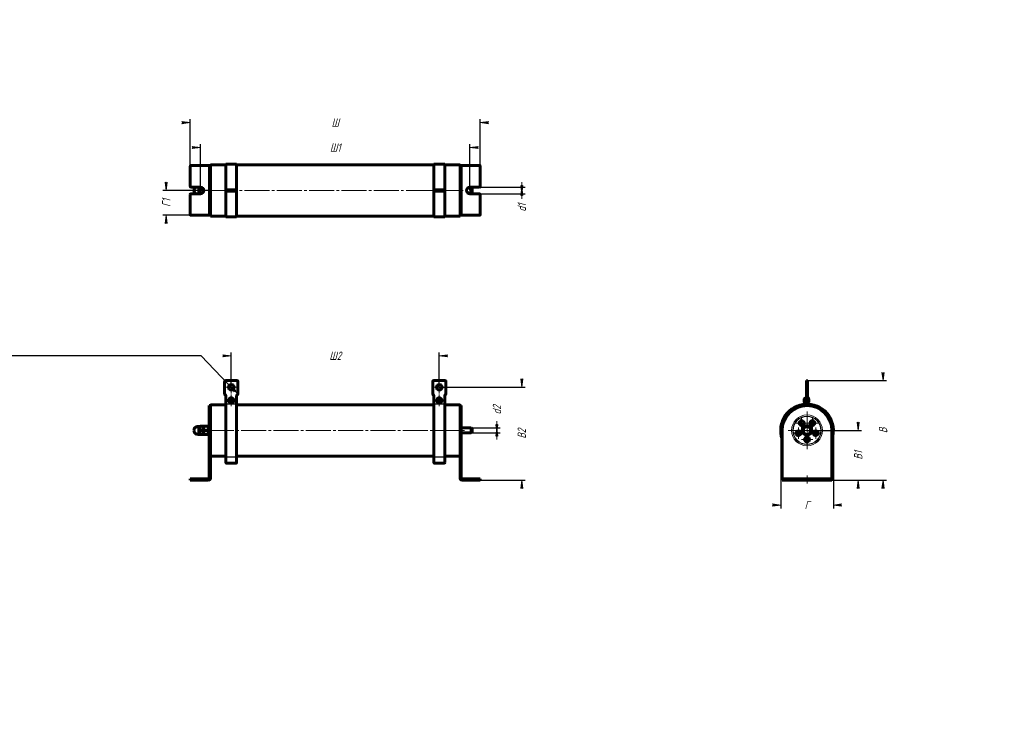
# Model space of a CAD drawing. Header units: millimetres. Extents: x 0 to 594, y 0 to 420.
import ezdxf

# ---------------------------------------------------------------- set-up
doc = ezdxf.new("R2010")
doc.units = ezdxf.units.MM
for name, pattern in [('K5LT_AXLED', [19.5, 15, -1.5, 1.5, -1.5]), ('K5LT_BASIC', [0]), ('K5LT_THIN', [0])]:
    doc.linetypes.add(name, pattern=pattern)
doc.layers.add('Системный слой', color=7, linetype='Continuous')
doc.styles.add('KDIMTEXTSTYLE', font='GOST_AU.SHX', dxfattribs={"width": 0.96, "oblique": 15, "height": 5})
doc.dimstyles.new('KDIMSTYLE (0.50)', dxfattribs={"dimtxt": 5, "dimasz": 1, "dimexe": 2, "dimexo": 0, "dimgap": 1, "dimtad": 1, "dimlfac": 2, "dimtxsty": 'KDIMTEXTSTYLE', "dimsah": 1, "dimcen": 0, "dimdle": 1, "dimadec": 0, "dimazin": 0, "dimtfac": 0.667, "dimtmove": 0, "dimatfit": 3, "dimfxl": 1, "dimtvp": 1, "dimtolj": 1, "dimtzin": 0, "dimarcsym": 0})

# ---------------------------------------------------------------- blocks, each defined once
blk = doc.blocks.new('U0')
at = {"layer": 'Системный слой', "color": 150, "linetype": 'K5LT_BASIC', "lineweight": 60, "true_color": 0x0080ff}
for p, q in [((108.6399010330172, 172.3744040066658), (108.6399010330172, 174.7494040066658)), ((108.6399010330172, 169.9994040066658), (108.6399010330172, 172.3744040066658))]:
    blk.add_line(p, q, dxfattribs=at)
blk = doc.blocks.new('U1')
at = {"layer": 'Системный слой', "color": 7, "linetype": 'K5LT_THIN', "lineweight": 18}
for p, q in [((107.5149010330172, 172.3744040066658), (107.5149010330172, 174.7494040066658)), ((107.5149010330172, 169.9994040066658), (107.5149010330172, 172.3744040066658))]:
    blk.add_line(p, q, dxfattribs=at)
blk = doc.blocks.new('U2')
at = {"layer": 'Системный слой', "color": 150, "linetype": 'K5LT_BASIC', "lineweight": 60, "true_color": 0x0080ff}
for p, q in [((115.1399010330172, 172.3744040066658), (115.1399010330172, 187.8744040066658)), ((115.1399010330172, 168.4692791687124), (115.1399010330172, 172.3744040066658))]:
    blk.add_line(p, q, dxfattribs=at)
blk = doc.blocks.new('U3')
at = {"layer": 'Системный слой', "color": 150, "linetype": 'K5LT_BASIC', "lineweight": 60, "true_color": 0x0080ff}
for p, q in [((124.3899010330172, 156.8744040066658), (115.1399010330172, 156.8744040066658)), ((249.8899010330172, 156.8744040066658), (130.8899010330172, 156.8744040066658)), ((265.6399010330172, 156.8744040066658), (256.3899010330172, 156.8744040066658))]:
    blk.add_line(p, q, dxfattribs=at)
blk = doc.blocks.new('U4')
at = {"layer": 'Системный слой', "color": 150, "linetype": 'K5LT_BASIC', "lineweight": 60, "true_color": 0x0080ff}
for p, q in [((124.3899010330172, 187.8744040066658), (115.1399010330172, 187.8744040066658)), ((249.8899010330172, 187.8744040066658), (130.8899010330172, 187.8744040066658)), ((265.6399010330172, 187.8744040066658), (256.3899010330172, 187.8744040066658))]:
    blk.add_line(p, q, dxfattribs=at)
blk = doc.blocks.new('U5')
at = {"layer": 'Системный слой', "color": 150, "linetype": 'K5LT_BASIC', "lineweight": 60, "true_color": 0x0080ff}
for p, q in [((265.6399010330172, 172.3744040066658), (265.6399010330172, 187.8744040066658)), ((265.6399010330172, 168.4692791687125), (265.6399010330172, 172.3744040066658))]:
    blk.add_line(p, q, dxfattribs=at)
blk = doc.blocks.new('KDIMARROW_02')
at = {"layer": 'Системный слой'}
blk.add_hatch(color=0, dxfattribs=at).paths.add_polyline_path([(4.5, -5.51091059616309e-16), (5, 0.6582624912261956), (0, 0), (5, -0.658262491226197)])
at = {"layer": 'Системный слой', "color": 0, "linetype": 'K5LT_THIN', "lineweight": 18}
for p, q in [((0, 0), (-1, 0)), ((5, 0.6582624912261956), (0, 0)), ((0, 0), (5, -0.658262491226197)), ((0, 0), (7, -8.572527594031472e-16)), ((4.5, -5.51091059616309e-16), (5, 0.6582624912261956)), ((5, -0.658262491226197), (4.5, -5.51091059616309e-16))]:
    blk.add_line(p, q, dxfattribs=at)
blk = doc.blocks.new('KDIMARROW_01')
at = {"layer": 'Системный слой'}
blk.add_hatch(color=0, dxfattribs=at).paths.add_polyline_path([(-5, -0.6582624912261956), (0, 0), (-5, 0.658262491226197), (-4.5, 5.51091059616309e-16)])
at = {"layer": 'Системный слой', "color": 0, "linetype": 'K5LT_THIN', "lineweight": 18}
for p, q in [((-4.5, 5.51091059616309e-16), (-5, 0.658262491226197)), ((-5, 0.658262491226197), (0, 0)), ((0, 0), (-5, -0.6582624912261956)), ((-5, -0.6582624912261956), (-4.5, 5.51091059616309e-16)), ((0, 0), (-1, 0))]:
    blk.add_line(p, q, dxfattribs=at)
blk = doc.blocks.new('U6')
at = {"layer": 'Системный слой', "color": 30, "linetype": 'K5LT_AXLED', "lineweight": 18, "true_color": 0xff8000}
for q in [(127.6399010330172, 202.0744040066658), (123.9399010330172, 198.3744040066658), (131.3399010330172, 198.3744040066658), (127.6399010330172, 194.6744040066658)]:
    blk.add_line((127.6399010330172, 198.3744040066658), q, dxfattribs=at)
blk = doc.blocks.new('U7')
at = {"layer": 'Системный слой', "color": 30, "linetype": 'K5LT_AXLED', "lineweight": 18, "true_color": 0xff8000}
for q in [(253.1399010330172, 202.0744040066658), (249.4399010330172, 198.3744040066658), (256.8399010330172, 198.3744040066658), (253.1399010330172, 194.6744040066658)]:
    blk.add_line((253.1399010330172, 198.3744040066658), q, dxfattribs=at)
blk = doc.blocks.new('U8')
at = {"layer": 'Системный слой', "color": 30, "linetype": 'K5LT_AXLED', "lineweight": 18, "true_color": 0xff8000}
for q in [(124.0649010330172, 190.4705391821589), (127.6399010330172, 194.0455391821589), (131.2149010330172, 190.4705391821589), (127.6399010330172, 186.8955391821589)]:
    blk.add_line((127.6399010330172, 190.4705391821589), q, dxfattribs=at)
blk = doc.blocks.new('U9')
at = {"layer": 'Системный слой', "color": 30, "linetype": 'K5LT_AXLED', "lineweight": 18, "true_color": 0xff8000}
for q in [(249.5649010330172, 190.4705391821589), (253.1399010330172, 194.0455391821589), (256.7149010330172, 190.4705391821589), (253.1399010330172, 186.8955391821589)]:
    blk.add_line((253.1399010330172, 190.4705391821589), q, dxfattribs=at)
blk = doc.blocks.new('U10')
at = {"layer": 'Системный слой', "color": 150, "linetype": 'K5LT_BASIC', "lineweight": 60, "true_color": 0x0080ff}
for start, end in [(0, 194.5925506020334), (345.4074493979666, 0)]:
    blk.add_arc((474.9824807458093, 172.3744040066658), 15.5, start, end, dxfattribs=at)
blk = doc.blocks.new('U11')
at = {"layer": 'Системный слой', "color": 150, "linetype": 'K5LT_BASIC', "lineweight": 60, "true_color": 0x0080ff}
for p, q in [((476.0074807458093, 190.4705391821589), (476.0074807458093, 191.3955391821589)), ((476.0074807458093, 189.5455391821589), (476.0074807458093, 190.4705391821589))]:
    blk.add_line(p, q, dxfattribs=at)
blk = doc.blocks.new('U12')
at = {"layer": 'Системный слой', "color": 150, "linetype": 'K5LT_BASIC', "lineweight": 60, "true_color": 0x0080ff}
for p, q in [((473.3324807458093, 190.4705391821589), (473.3324807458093, 191.2205391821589)), ((473.3324807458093, 189.7205391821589), (473.3324807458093, 190.4705391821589))]:
    blk.add_line(p, q, dxfattribs=at)
blk = doc.blocks.new('U13')
at = {"layer": 'Системный слой', "color": 150, "linetype": 'K5LT_BASIC', "lineweight": 60, "true_color": 0x0080ff}
for p, q in [((473.3324807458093, 190.3052249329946), (473.3324807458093, 191.2205391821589)), ((473.3324807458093, 189.7205391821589), (473.3324807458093, 190.3052249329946))]:
    blk.add_line(p, q, dxfattribs=at)
blk = doc.blocks.new('U14')
at = {"layer": 'Системный слой', "color": 30, "linetype": 'K5LT_AXLED', "lineweight": 18, "true_color": 0xff8000}
for q in [(469.751669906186, 174.0998105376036), (466.3266699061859, 170.6748105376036), (473.176669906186, 170.6748105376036), (469.751669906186, 167.2498105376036)]:
    blk.add_line((469.751669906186, 170.6748105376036), q, dxfattribs=at)
blk = doc.blocks.new('U15')
at = {"layer": 'Системный слой', "color": 30, "linetype": 'K5LT_AXLED', "lineweight": 18, "true_color": 0xff8000}
for q in [(474.9824807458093, 183.6942955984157), (463.6625891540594, 172.3744040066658), (486.3023723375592, 172.3744040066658), (474.9824807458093, 161.0545124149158)]:
    blk.add_line((474.9824807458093, 172.3744040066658), q, dxfattribs=at)
blk = doc.blocks.new('U16')
at = {"layer": 'Системный слой', "color": 30, "linetype": 'K5LT_AXLED', "lineweight": 18, "true_color": 0xff8000}
for q in [(478.2152996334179, 180.248997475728), (474.7902996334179, 176.823997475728), (481.6402996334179, 176.823997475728), (478.2152996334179, 173.398997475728)]:
    blk.add_line((478.2152996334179, 176.823997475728), q, dxfattribs=at)
blk = doc.blocks.new('U17')
at = {"layer": 'Системный слой', "color": 30, "linetype": 'K5LT_AXLED', "lineweight": 18, "true_color": 0xff8000}
for q in [(480.2132915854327, 174.0998105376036), (476.7882915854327, 170.6748105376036), (483.6382915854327, 170.6748105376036), (480.2132915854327, 167.2498105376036)]:
    blk.add_line((480.2132915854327, 170.6748105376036), q, dxfattribs=at)
blk = doc.blocks.new('U18')
at = {"layer": 'Системный слой', "color": 30, "linetype": 'K5LT_AXLED', "lineweight": 18, "true_color": 0xff8000}
for q in [(471.7496618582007, 180.248997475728), (468.3246618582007, 176.823997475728), (475.1746618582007, 176.823997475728), (471.7496618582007, 173.398997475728)]:
    blk.add_line((471.7496618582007, 176.823997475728), q, dxfattribs=at)
blk = doc.blocks.new('U19')
at = {"layer": 'Системный слой', "color": 30, "linetype": 'K5LT_AXLED', "lineweight": 18, "true_color": 0xff8000}
for q in [(471.5574807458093, 166.8744040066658), (474.9824807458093, 170.2994040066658), (478.4074807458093, 166.8744040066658), (474.9824807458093, 163.4494040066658)]:
    blk.add_line((474.9824807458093, 166.8744040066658), q, dxfattribs=at)
blk = doc.blocks.new('U20')
at = {"layer": 'Системный слой', "color": 150, "linetype": 'K5LT_BASIC', "lineweight": 60, "true_color": 0x0080ff}
for p, q in [((108.8978048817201, 319.0667741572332), (108.9416991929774, 318.8789287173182)), ((108.9416991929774, 318.8789287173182), (109.0135607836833, 318.6932325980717)), ((109.0135607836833, 318.6932325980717), (109.1085658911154, 318.5101498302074))]:
    blk.add_line(p, q, dxfattribs=at)
blk = doc.blocks.new('U21')
at = {"layer": 'Системный слой', "color": 150, "linetype": 'K5LT_BASIC', "lineweight": 60, "true_color": 0x0080ff}
for p, q in [((108.941698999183, 315.2546192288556), (108.89780488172, 315.0667741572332)), ((109.0135617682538, 315.440312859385), (108.941698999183, 315.2546192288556)), ((109.1085658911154, 315.6233984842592), (109.0135617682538, 315.440312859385))]:
    blk.add_line(p, q, dxfattribs=at)
blk = doc.blocks.new('U22')
at = {"layer": 'Системный слой', "color": 150, "linetype": 'K5LT_BASIC', "lineweight": 60, "true_color": 0x0080ff}
for p, q in [((110.875617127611, 317.472778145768), (110.7353475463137, 318.272821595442)), ((110.7353475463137, 315.8607267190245), (110.8756165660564, 316.6607690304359)), ((110.8756165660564, 316.6607690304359), (110.875617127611, 317.472778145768))]:
    blk.add_line(p, q, dxfattribs=at)
blk = doc.blocks.new('U23')
at = {"layer": 'Системный слой', "color": 150, "linetype": 'K5LT_BASIC', "lineweight": 60, "true_color": 0x0080ff}
for p, q in [((124.3899010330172, 301.5667741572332), (115.1399010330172, 301.5667741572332)), ((249.8899010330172, 301.5667741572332), (130.8899010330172, 301.5667741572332)), ((265.6399010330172, 301.5667741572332), (256.3899010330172, 301.5667741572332))]:
    blk.add_line(p, q, dxfattribs=at)
blk = doc.blocks.new('U24')
at = {"layer": 'Системный слой', "color": 150, "linetype": 'K5LT_BASIC', "lineweight": 60, "true_color": 0x0080ff}
for p, q in [((124.3899010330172, 332.5667741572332), (115.1399010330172, 332.5667741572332)), ((249.8899010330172, 332.5667741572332), (130.8899010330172, 332.5667741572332)), ((265.6399010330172, 332.5667741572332), (256.3899010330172, 332.5667741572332))]:
    blk.add_line(p, q, dxfattribs=at)

msp = doc.modelspace()

# ---------------------------------------------------------------- linework, layer by layer
at = {"layer": 'Системный слой', "color": 150, "linetype": 'K5LT_BASIC', "lineweight": 60, "true_color": 0x0080ff}
for p, q in [((124.3899010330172, 332.9417741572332), (130.8899010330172, 332.9417741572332)), ((124.3899010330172, 332.9417741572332), (124.3899010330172, 317.6820842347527)), ((130.8899010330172, 332.9417741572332), (130.8899010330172, 317.6820842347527)), ((249.8899010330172, 332.9417741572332), (256.3899010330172, 332.9417741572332)), ((249.8899010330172, 332.9417741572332), (249.8899010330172, 317.6820842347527)), ((256.3899010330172, 332.9417741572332), (256.3899010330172, 317.6820842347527)), ((102.8899010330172, 319.5667741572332), (102.8899010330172, 331.5667741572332)), ((103.3899010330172, 332.0667741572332), (113.8899010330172, 332.0667741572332)), ((113.8899010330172, 332.0667741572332), (115.1399010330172, 332.0667741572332)), ((115.1399010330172, 301.5667741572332), (115.1399010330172, 332.5667741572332)), ((115.1399010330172, 332.0667741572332), (115.1399010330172, 302.0667741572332)), ((265.6399010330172, 301.5667741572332), (265.6399010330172, 332.5667741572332)), ((265.6399010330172, 332.0667741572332), (266.8899010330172, 332.0667741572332)), ((265.6399010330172, 302.0667741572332), (265.6399010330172, 332.0667741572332)), ((266.8899010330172, 332.0667741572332), (277.3899010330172, 332.0667741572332)), ((277.8899010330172, 331.5667741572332), (277.8899010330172, 319.5667741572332)), ((103.3899010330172, 319.0667741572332), (109.1399010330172, 319.0667741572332)), ((109.1399010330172, 315.0667741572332), (103.3899010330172, 315.0667741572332)), ((108.6399010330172, 315.0667741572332), (108.6399010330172, 319.0667741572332)), ((109.1085658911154, 318.5101498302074), (110.5243383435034, 318.5101498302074)), ((109.1085658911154, 315.6233984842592), (110.5243383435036, 315.6233984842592)), ((124.3899010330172, 317.6820842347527), (124.3899010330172, 317.4417741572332)), ((124.3899010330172, 317.0667741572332), (124.3899010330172, 317.4417741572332)), ((124.3899010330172, 317.4417741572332), (124.8899010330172, 317.4417741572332)), ((124.3899010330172, 317.0667741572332), (124.8899010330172, 317.0667741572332)), ((124.3899010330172, 316.6917741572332), (124.3899010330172, 317.0667741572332)), ((124.8899010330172, 317.0667741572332), (124.3899010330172, 317.0667741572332)), ((124.3899010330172, 316.6917741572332), (124.3899010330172, 316.4514640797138)), ((124.8899010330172, 316.6917741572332), (124.3899010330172, 316.6917741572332)), ((124.3899010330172, 316.4514640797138), (124.3899010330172, 301.1917741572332)), ((130.3899010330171, 317.4417741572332), (124.8899010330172, 317.4417741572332)), ((124.8899010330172, 317.0667741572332), (130.3899010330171, 317.0667741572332)), ((130.3899010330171, 317.0667741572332), (124.8899010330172, 317.0667741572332)), ((124.8899010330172, 316.6917741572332), (130.3899010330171, 316.6917741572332)), ((130.3899010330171, 317.4417741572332), (130.8899010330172, 317.4417741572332)), ((130.3899010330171, 317.0667741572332), (130.8899010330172, 317.0667741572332)), ((130.8899010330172, 317.0667741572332), (130.3899010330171, 317.0667741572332)), ((130.8899010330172, 316.6917741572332), (130.3899010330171, 316.6917741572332)), ((130.8899010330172, 317.6820842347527), (130.8899010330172, 317.4417741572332)), ((130.8899010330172, 317.4417741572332), (130.8899010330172, 317.0667741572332)), ((130.8899010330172, 317.0667741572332), (130.8899010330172, 316.6917741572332)), ((130.8899010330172, 316.6917741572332), (130.8899010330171, 316.4514640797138)), ((130.8899010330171, 316.4514640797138), (130.8899010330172, 301.1917741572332)), ((249.8899010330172, 317.6820842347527), (249.8899010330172, 317.4417741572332)), ((249.8899010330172, 317.0667741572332), (249.8899010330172, 317.4417741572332)), ((249.8899010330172, 317.4417741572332), (250.3899010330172, 317.4417741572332)), ((249.8899010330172, 317.0667741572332), (250.3899010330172, 317.0667741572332)), ((249.8899010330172, 316.6917741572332), (249.8899010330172, 317.0667741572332)), ((250.3899010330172, 317.0667741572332), (249.8899010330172, 317.0667741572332)), ((249.8899010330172, 316.6917741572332), (249.8899010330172, 316.4514640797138)), ((250.3899010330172, 316.6917741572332), (249.8899010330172, 316.6917741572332)), ((249.8899010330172, 316.4514640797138), (249.8899010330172, 301.1917741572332)), ((255.8899010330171, 317.4417741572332), (250.3899010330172, 317.4417741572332)), ((250.3899010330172, 317.0667741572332), (255.8899010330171, 317.0667741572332)), ((255.8899010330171, 317.0667741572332), (250.3899010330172, 317.0667741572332)), ((250.3899010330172, 316.6917741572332), (255.8899010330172, 316.6917741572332)), ((255.8899010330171, 317.4417741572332), (256.3899010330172, 317.4417741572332)), ((255.8899010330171, 317.0667741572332), (256.3899010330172, 317.0667741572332)), ((256.3899010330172, 317.0667741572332), (255.8899010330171, 317.0667741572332)), ((256.3899010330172, 316.6917741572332), (255.8899010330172, 316.6917741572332)), ((256.3899010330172, 317.6820842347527), (256.3899010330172, 317.4417741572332)), ((256.3899010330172, 317.4417741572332), (256.3899010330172, 317.0667741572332)), ((256.3899010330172, 317.0667741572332), (256.3899010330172, 316.6917741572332)), ((256.3899010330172, 316.6917741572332), (256.3899010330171, 316.4514640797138)), ((256.3899010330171, 316.4514640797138), (256.3899010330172, 301.1917741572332)), ((270.3170253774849, 318.5667741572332), (272.3899010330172, 318.5667741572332)), ((270.3170253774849, 315.5667741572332), (272.3899010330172, 315.5667741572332)), ((271.6399010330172, 319.0667741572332), (277.3899010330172, 319.0667741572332)), ((277.3899010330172, 315.0667741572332), (271.6399010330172, 315.0667741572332)), ((272.3899010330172, 318.5667741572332), (272.3899010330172, 315.5667741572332)), ((272.3899010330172, 318.5667741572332), (272.8899010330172, 318.0667741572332)), ((272.3899010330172, 315.5667741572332), (272.8899010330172, 316.0667741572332)), ((272.8899010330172, 318.0667741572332), (272.8899010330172, 316.0667741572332)), ((102.8899010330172, 302.5667741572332), (102.8899010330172, 314.5667741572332)), ((277.8899010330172, 314.5667741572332), (277.8899010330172, 302.5667741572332)), ((113.8899010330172, 302.0667741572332), (103.3899010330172, 302.0667741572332)), ((115.1399010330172, 302.0667741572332), (113.8899010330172, 302.0667741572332)), ((124.3899010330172, 301.1917741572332), (130.8899010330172, 301.1917741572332)), ((249.8899010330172, 301.1917741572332), (256.3899010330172, 301.1917741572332)), ((266.8899010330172, 302.0667741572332), (265.6399010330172, 302.0667741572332)), ((277.3899010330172, 302.0667741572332), (266.8899010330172, 302.0667741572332)), ((124.1399010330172, 202.3744040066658), (131.1399010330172, 202.3744040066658)), ((249.6399010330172, 202.3744040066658), (256.6399010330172, 202.3744040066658)), ((474.6074807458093, 202.3744040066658), (474.9824807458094, 202.3744040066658)), ((474.6074807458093, 201.8744040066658), (474.6074807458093, 202.3744040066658)), ((474.9824807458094, 202.3744040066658), (474.9824807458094, 201.8744040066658)), ((474.9824807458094, 201.8744040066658), (474.9824807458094, 202.3744040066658)), ((475.3574807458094, 202.3744040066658), (474.9824807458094, 202.3744040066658)), ((475.3574807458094, 202.3744040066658), (475.3574807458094, 201.8744040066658)), ((123.6399010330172, 194.3744040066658), (123.6399010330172, 201.8744040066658)), ((131.6399010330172, 201.8744040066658), (131.6399010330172, 194.3744040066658)), ((249.1399010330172, 194.3744040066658), (249.1399010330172, 201.8744040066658)), ((257.1399010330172, 201.8744040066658), (257.1399010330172, 194.3744040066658)), ((474.6074807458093, 201.8744040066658), (474.6074807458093, 194.3744040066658)), ((474.9824807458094, 201.8744040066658), (474.9824807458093, 194.3744040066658)), ((474.9824807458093, 194.3744040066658), (474.9824807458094, 201.8744040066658)), ((475.3574807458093, 194.3744040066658), (475.3574807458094, 201.8744040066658)), ((124.3899010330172, 193.4061581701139), (124.3899010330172, 188.4872870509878)), ((130.8899010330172, 188.4872870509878), (130.8899010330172, 193.4061581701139)), ((249.8899010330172, 193.4061581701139), (249.8899010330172, 188.4872870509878)), ((256.3899010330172, 188.4872870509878), (256.3899010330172, 193.4061581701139)), ((474.6074807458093, 193.8902810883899), (474.6074807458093, 194.3744040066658)), ((474.6074807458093, 193.4061581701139), (474.6074807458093, 193.8902810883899)), ((474.6074807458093, 188.4872870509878), (474.6074807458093, 193.4061581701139)), ((474.9824807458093, 194.3744040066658), (474.9824807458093, 193.8902810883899)), ((474.9824807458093, 193.8902810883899), (474.9824807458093, 194.3744040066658)), ((474.9824807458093, 193.8902810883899), (474.9824807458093, 193.4061581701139)), ((474.9824807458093, 193.4061581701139), (474.9824807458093, 193.8902810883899)), ((474.9824807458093, 188.4872870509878), (474.9824807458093, 193.4061581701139)), ((474.9824807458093, 193.4061581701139), (474.9824807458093, 188.4872870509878)), ((475.3574807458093, 194.3744040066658), (475.3574807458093, 193.8902810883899)), ((475.3574807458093, 193.8902810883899), (475.3574807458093, 193.4061581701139)), ((475.3574807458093, 193.4061581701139), (475.3574807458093, 188.4872870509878)), ((115.1399010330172, 187.3744040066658), (114.3899010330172, 187.3744040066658)), ((114.3899010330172, 172.3744040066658), (114.3899010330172, 187.3744040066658)), ((124.3899010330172, 188.4872870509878), (124.3899010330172, 188.2374749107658)), ((124.3899010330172, 188.2374749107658), (124.3899010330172, 156.5113331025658)), ((130.8899010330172, 188.4872870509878), (130.8899010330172, 188.2374749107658)), ((130.8899010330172, 188.2374749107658), (130.8899010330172, 156.5113331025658)), ((249.8899010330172, 188.4872870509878), (249.8899010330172, 188.2374749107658)), ((249.8899010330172, 188.2374749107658), (249.8899010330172, 156.5113331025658)), ((256.3899010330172, 188.4872870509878), (256.3899010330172, 188.2374749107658)), ((256.3899010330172, 188.2374749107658), (256.3899010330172, 156.5113331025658)), ((265.6399010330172, 187.3744040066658), (266.3899010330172, 187.3744040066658)), ((266.3899010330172, 187.3744040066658), (266.3899010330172, 172.3744040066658)), ((108.6399010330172, 174.7494040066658), (107.5149010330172, 174.7494040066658)), ((108.6399010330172, 174.4494040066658), (108.8852748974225, 174.8744040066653)), ((108.8852748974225, 174.8744040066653), (109.1085658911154, 174.8744040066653)), ((109.1085658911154, 174.8744040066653), (110.671236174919, 174.8744040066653)), ((109.1085658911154, 172.3744040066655), (110.671236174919, 172.3744040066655)), ((110.671236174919, 174.8744040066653), (110.8945271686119, 174.8744040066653)), ((110.8945271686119, 174.8744040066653), (111.1399010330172, 174.4494040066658)), ((111.1399010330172, 174.8744040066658), (111.3631920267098, 174.8744040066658)), ((111.1399010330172, 174.8744040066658), (111.1399010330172, 173.6244040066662)), ((111.1399010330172, 173.6244040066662), (111.1399010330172, 171.1244040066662)), ((113.5166100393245, 174.8744040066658), (111.3631920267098, 174.8744040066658)), ((113.5166100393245, 172.3744040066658), (111.3631920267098, 172.3744040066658)), ((113.5166100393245, 174.8744040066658), (113.7399010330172, 174.8744040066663)), ((113.7399010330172, 174.8744040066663), (113.7399010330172, 173.6244040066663)), ((114.3399010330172, 174.6994040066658), (113.7399010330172, 174.6994040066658)), ((113.7399010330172, 173.6244040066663), (113.7399010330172, 171.1244040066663)), ((114.3399010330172, 169.3744040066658), (114.3399010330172, 175.3744040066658)), ((114.3899010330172, 175.3744040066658), (114.3399010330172, 175.3744040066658)), ((114.3899010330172, 143.6244040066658), (114.3899010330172, 172.3744040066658)), ((266.3899010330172, 173.8744040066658), (272.3899010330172, 173.8744040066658)), ((266.3899010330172, 172.3744040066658), (266.3899010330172, 143.6244040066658)), ((272.3899010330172, 173.8744040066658), (272.3899010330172, 170.8744040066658)), ((272.3899010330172, 173.8744040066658), (272.8899010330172, 173.3744040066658)), ((272.8899010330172, 173.3744040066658), (272.8899010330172, 171.3744040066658)), ((459.9824807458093, 172.3744040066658), (459.9824807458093, 143.6244040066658)), ((472.0957293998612, 172.3744040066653), (473.5391050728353, 174.8744040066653)), ((473.5391050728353, 169.8744040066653), (472.0957293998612, 172.3744040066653)), ((473.5391050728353, 174.8744040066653), (476.4258564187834, 174.8744040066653)), ((476.4258564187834, 174.8744040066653), (477.8692320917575, 172.3744040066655)), ((477.8692320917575, 172.3744040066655), (476.4258564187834, 169.8744040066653)), ((489.9824807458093, 143.6244040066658), (489.9824807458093, 172.3744040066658)), ((108.6399010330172, 169.9994040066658), (107.5149010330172, 169.9994040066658)), ((108.6399010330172, 170.2994040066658), (108.8852748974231, 169.8744040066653)), ((109.1085658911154, 169.8744040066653), (108.8852748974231, 169.8744040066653)), ((109.1085658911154, 169.8744040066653), (110.671236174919, 169.8744040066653)), ((110.8945271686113, 169.8744040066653), (110.671236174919, 169.8744040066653)), ((110.8945271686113, 169.8744040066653), (111.1399010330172, 170.2994040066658)), ((111.1399010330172, 171.1244040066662), (111.1399010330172, 169.8744040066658)), ((111.3631920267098, 169.8744040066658), (111.1399010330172, 169.8744040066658)), ((113.5166100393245, 169.8744040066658), (111.3631920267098, 169.8744040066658)), ((113.7399010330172, 169.8744040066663), (113.5166100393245, 169.8744040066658)), ((113.7399010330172, 171.1244040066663), (113.7399010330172, 169.8744040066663)), ((114.3399010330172, 170.0494040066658), (113.7399010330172, 170.0494040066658)), ((114.3899010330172, 169.3744040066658), (114.3399010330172, 169.3744040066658)), ((115.1399010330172, 143.6244040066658), (115.1399010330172, 168.4692791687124)), ((265.6399010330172, 168.4692791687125), (265.6399010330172, 143.6244040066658)), ((266.3899010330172, 170.8744040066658), (272.3899010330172, 170.8744040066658)), ((272.3899010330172, 170.8744040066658), (272.8899010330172, 171.3744040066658)), ((476.4258564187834, 169.8744040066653), (473.5391050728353, 169.8744040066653)), ((124.3899010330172, 156.5113331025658), (124.3899010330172, 156.2615209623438)), ((124.3899010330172, 156.2615209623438), (124.3899010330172, 153.0244040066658)), ((130.8899010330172, 156.5113331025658), (130.8899010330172, 156.2615209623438)), ((130.8899010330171, 153.0244040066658), (130.8899010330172, 156.2615209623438)), ((249.8899010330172, 156.5113331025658), (249.8899010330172, 156.2615209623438)), ((249.8899010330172, 156.2615209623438), (249.8899010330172, 153.0244040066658)), ((256.3899010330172, 156.5113331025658), (256.3899010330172, 156.2615209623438)), ((256.3899010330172, 153.0244040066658), (256.3899010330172, 156.2615209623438)), ((130.3899010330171, 152.5244040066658), (124.8899010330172, 152.5244040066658)), ((255.8899010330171, 152.5244040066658), (250.3899010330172, 152.5244040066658)), ((102.8899010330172, 142.3744040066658), (102.8899010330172, 143.1244040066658)), ((102.8899010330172, 143.1244040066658), (103.3899010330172, 143.1244040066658)), ((103.3899010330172, 143.1244040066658), (113.8899010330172, 143.1244040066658)), ((266.8899010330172, 143.1244040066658), (277.3899010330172, 143.1244040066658)), ((277.3899010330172, 143.1244040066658), (277.8899010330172, 143.1244040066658)), ((277.8899010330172, 142.3744040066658), (277.8899010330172, 143.1244040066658)), ((459.9824807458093, 143.6244040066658), (459.9824807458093, 143.1244040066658)), ((459.9824807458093, 143.1244040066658), (460.4824807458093, 143.1244040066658)), ((459.9824807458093, 142.3744040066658), (459.9824807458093, 143.1244040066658)), ((460.4824807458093, 143.1244040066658), (472.4824807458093, 143.1244040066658)), ((472.4824807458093, 143.1244040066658), (472.9824807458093, 143.1244040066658)), ((476.9824807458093, 143.1244040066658), (472.9824807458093, 143.1244040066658)), ((472.9824807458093, 143.1244040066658), (472.9824807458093, 142.3744040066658)), ((476.9824807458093, 142.3744040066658), (476.9824807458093, 143.1244040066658)), ((476.9824807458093, 143.1244040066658), (477.4824807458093, 143.1244040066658)), ((477.4824807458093, 143.1244040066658), (489.4824807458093, 143.1244040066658)), ((489.4824807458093, 143.1244040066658), (489.9824807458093, 143.1244040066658)), ((489.9824807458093, 143.1244040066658), (489.9824807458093, 143.6244040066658)), ((489.9824807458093, 142.3744040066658), (489.9824807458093, 143.1244040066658)), ((103.3899010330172, 142.3744040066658), (102.8899010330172, 142.3744040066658)), ((103.3899010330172, 142.3744040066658), (113.8899010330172, 142.3744040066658)), ((266.8899010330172, 142.3744040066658), (277.3899010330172, 142.3744040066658)), ((277.8899010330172, 142.3744040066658), (277.3899010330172, 142.3744040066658)), ((460.4824807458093, 142.3744040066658), (459.9824807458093, 142.3744040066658)), ((460.4824807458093, 142.3744040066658), (472.4824807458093, 142.3744040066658)), ((472.9824807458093, 142.3744040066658), (472.4824807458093, 142.3744040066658)), ((476.9824807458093, 142.3744040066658), (472.9824807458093, 142.3744040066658)), ((477.4824807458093, 142.3744040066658), (476.9824807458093, 142.3744040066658)), ((477.4824807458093, 142.3744040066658), (489.4824807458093, 142.3744040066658)), ((489.9824807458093, 142.3744040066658), (489.4824807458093, 142.3744040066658))]:
    msp.add_line(p, q, dxfattribs=at)
at = {"layer": 'Системный слой', "color": 7, "linetype": 'K5LT_THIN', "lineweight": 18}
for p, q in [((113.8899010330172, 302.0667741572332), (113.8899010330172, 332.0667741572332)), ((266.8899010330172, 332.0667741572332), (266.8899010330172, 302.0667741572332)), ((107.5149010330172, 315.0667741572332), (107.5149010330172, 319.0667741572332)), ((130.8899010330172, 317.6820842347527), (124.3899010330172, 317.6820842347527)), ((130.8899010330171, 316.4514640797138), (124.3899010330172, 316.4514640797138)), ((124.8899010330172, 317.0667741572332), (124.8899010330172, 317.4417741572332)), ((124.8899010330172, 316.6917741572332), (124.8899010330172, 317.0667741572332)), ((130.3899010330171, 317.4417741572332), (130.3899010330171, 317.0667741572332)), ((130.3899010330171, 317.0667741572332), (130.3899010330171, 316.6917741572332)), ((256.3899010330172, 317.6820842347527), (249.8899010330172, 317.6820842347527)), ((256.3899010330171, 316.4514640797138), (249.8899010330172, 316.4514640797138)), ((250.3899010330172, 317.0667741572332), (250.3899010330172, 317.4417741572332)), ((250.3899010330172, 316.6917741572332), (250.3899010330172, 317.0667741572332)), ((255.8899010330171, 317.4417741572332), (255.8899010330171, 317.0667741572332)), ((255.8899010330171, 317.0667741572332), (255.8899010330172, 316.6917741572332)), ((270.0623533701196, 318.2961412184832), (272.3899010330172, 318.2961412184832)), ((270.0623533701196, 315.8374070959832), (272.3899010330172, 315.8374070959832)), ((272.3899010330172, 318.2961412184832), (272.6605339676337, 318.2961412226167)), ((272.3899010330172, 315.8374070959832), (272.6605339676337, 315.8374070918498)), ((474.6074807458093, 201.8744040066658), (474.9824807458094, 201.8744040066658)), ((475.3574807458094, 201.8744040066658), (474.9824807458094, 201.8744040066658)), ((474.9824807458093, 194.3744040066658), (474.6074807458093, 194.3744040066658)), ((474.9824807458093, 193.8902810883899), (474.6074807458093, 193.8902810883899)), ((474.9824807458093, 193.4061581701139), (474.6074807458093, 193.4061581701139)), ((475.3574807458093, 194.3744040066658), (474.9824807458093, 194.3744040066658)), ((474.9824807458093, 193.8902810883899), (475.3574807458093, 193.8902810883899)), ((474.9824807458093, 193.4061581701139), (475.3574807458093, 193.4061581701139)), ((130.8899010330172, 188.4872870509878), (124.3899010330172, 188.4872870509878)), ((130.8899010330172, 188.2374749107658), (124.3899010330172, 188.2374749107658)), ((256.3899010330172, 188.4872870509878), (249.8899010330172, 188.4872870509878)), ((256.3899010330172, 188.2374749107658), (249.8899010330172, 188.2374749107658)), ((474.3817055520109, 187.8627567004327), (474.3671706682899, 188.2374749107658)), ((474.9824807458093, 188.4872870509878), (474.6074807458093, 188.4872870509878)), ((475.3574807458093, 188.4872870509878), (474.9824807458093, 188.4872870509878)), ((475.5832559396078, 187.8627567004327), (475.5977908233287, 188.2374749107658)), ((115.1399010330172, 172.3744040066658), (114.3899010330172, 172.3744040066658)), ((265.6399010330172, 172.3744040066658), (266.3899010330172, 172.3744040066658)), ((266.3899010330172, 173.6037710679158), (272.3899010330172, 173.6037710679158)), ((272.3899010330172, 173.6037710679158), (272.6605339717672, 173.6037710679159)), ((266.3899010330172, 171.1450369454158), (272.3899010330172, 171.1450369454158)), ((272.3899010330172, 171.1450369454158), (272.6605339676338, 171.1450369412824)), ((130.8899010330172, 156.5113331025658), (124.3899010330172, 156.5113331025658)), ((130.8899010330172, 156.2615209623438), (124.3899010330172, 156.2615209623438)), ((256.3899010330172, 156.5113331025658), (249.8899010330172, 156.5113331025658)), ((256.3899010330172, 156.2615209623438), (249.8899010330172, 156.2615209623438)), ((103.3899010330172, 142.3744040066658), (103.3899010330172, 143.1244040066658)), ((113.8899010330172, 142.3744040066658), (113.8899010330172, 143.1244040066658)), ((114.3899010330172, 143.6244040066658), (115.1399010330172, 143.6244040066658)), ((265.6399010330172, 143.6244040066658), (266.3899010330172, 143.6244040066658)), ((266.8899010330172, 142.3744040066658), (266.8899010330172, 143.1244040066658)), ((277.3899010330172, 142.3744040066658), (277.3899010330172, 143.1244040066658)), ((459.9824807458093, 143.6244040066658), (489.9824807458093, 143.6244040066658)), ((460.4824807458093, 142.3744040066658), (460.4824807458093, 143.1244040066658)), ((472.4824807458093, 143.1244040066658), (472.4824807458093, 142.3744040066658)), ((477.4824807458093, 142.3744040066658), (477.4824807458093, 143.1244040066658)), ((489.4824807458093, 142.3744040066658), (489.4824807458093, 143.1244040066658))]:
    msp.add_line(p, q, dxfattribs=at)
at = {"layer": 'Системный слой', "color": 30, "linetype": 'K5LT_AXLED', "lineweight": 18, "true_color": 0xff8000}
for p, q in [((267.6399010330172, 317.0667741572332), (113.1399010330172, 317.0667741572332)), ((239.5398879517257, 317.0667741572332), (252.5398879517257, 317.0667741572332)), ((115.1399010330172, 172.3744040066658), (112.3899010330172, 172.3744040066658)), ((265.6399010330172, 172.3744040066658), (115.1399010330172, 172.3744040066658)), ((265.6399010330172, 172.3744040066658), (268.3899010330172, 172.3744040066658)), ((474.9824807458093, 140.3744040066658), (474.9824807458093, 145.1244040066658))]:
    msp.add_line(p, q, dxfattribs=at)
at = {"layer": 'Системный слой', "color": 150, "linetype": 'K5LT_BASIC', "lineweight": 60, "true_color": 0x0080ff}
for centre, radius in [((127.6399010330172, 198.3744040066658), 1.7), ((253.1399010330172, 198.3744040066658), 1.7), ((127.6399010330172, 190.4705391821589), 1.575), ((127.6399010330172, 190.4705391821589), 0.5375), ((253.1399010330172, 190.4705391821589), 1.575), ((253.1399010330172, 190.4705391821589), 0.5375), ((471.7496618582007, 176.823997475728), 1.425), ((478.2152996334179, 176.823997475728), 1.425), ((474.9824807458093, 172.3744040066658), 3), ((474.9824807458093, 172.3744040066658), 2.375000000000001), ((469.751669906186, 170.6748105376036), 1.425), ((474.9824807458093, 166.8744040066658), 1.425), ((480.2132915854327, 170.6748105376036), 1.425)]:
    msp.add_circle(centre, radius, dxfattribs=at)
at = {"layer": 'Системный слой', "color": 7, "linetype": 'K5LT_THIN', "lineweight": 18}
for centre, radius in [((127.6399010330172, 190.4705391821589), 0.9249999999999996), ((253.1399010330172, 190.4705391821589), 0.9249999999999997), ((474.9824807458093, 172.3744040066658), 9.319891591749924), ((474.9824807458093, 172.3744040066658), 8.553239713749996), ((474.9824807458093, 172.3744040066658), 8.313661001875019)]:
    msp.add_circle(centre, radius, dxfattribs=at)
at = {"layer": 'Системный слой', "color": 150, "linetype": 'K5LT_BASIC', "lineweight": 60, "true_color": 0x0080ff}
for centre, radius, start, end in [((103.3899010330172, 331.5667741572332), 0.5, 90, 180.0000000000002), ((277.3899010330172, 331.5667741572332), 0.5, 0, 90.0000000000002), ((103.3899010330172, 319.5667741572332), 0.5000000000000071, 180, 270.0000000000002), ((103.3899010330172, 314.5667741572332), 0.4999999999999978, 90, 179.9999999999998), ((107.5149010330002, 317.0667741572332), 2.374999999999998, 122.6368975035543, 180), ((107.5149010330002, 317.0667741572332), 2.374999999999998, 180, 237.3631024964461), ((109.1399010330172, 317.0667741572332), 2, 270, 90), ((271.6399010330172, 317.0667741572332), 2, 90, 270), ((277.3899010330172, 319.5667741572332), 0.4999999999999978, 270, 0), ((277.3899010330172, 314.5667741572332), 0.5000000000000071, 0, 90.00000000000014), ((103.3899010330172, 302.5667741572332), 0.5, 180, 270.0000000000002), ((277.3899010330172, 302.5667741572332), 0.5, 270, 0), ((124.1399010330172, 201.8744040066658), 0.4999999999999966, 90, 180.0000000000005), ((131.1399010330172, 201.8744040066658), 0.5, 0, 90.00000000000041), ((249.6399010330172, 201.8744040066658), 0.4999999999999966, 90, 180.0000000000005), ((256.6399010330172, 201.8744040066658), 0.5, 0, 90.00000000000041), ((124.1399010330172, 194.3744040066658), 0.4999999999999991, 180, 255.5224878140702), ((123.8899010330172, 193.4061581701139), 0.5000000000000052, 0, 75.52248781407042), ((131.3899010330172, 193.4061581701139), 0.5, 104.4775121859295, 180), ((131.1399010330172, 194.3744040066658), 0.5000000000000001, 284.4775121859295, 0), ((249.6399010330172, 194.3744040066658), 0.4999999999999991, 180, 255.5224878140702), ((249.3899010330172, 193.4061581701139), 0.5000000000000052, 0, 75.52248781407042), ((256.8899010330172, 193.4061581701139), 0.5, 104.4775121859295, 180), ((256.6399010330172, 194.3744040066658), 0.5000000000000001, 284.4775121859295, 0), ((473.9699807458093, 191.2205391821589), 0.6375000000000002, 0, 179.9999999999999), ((475.3574807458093, 191.3955391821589), 0.6499999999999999, 0, 90.00000000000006), ((474.9824807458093, 172.3744040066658), 15.875, 92.22132307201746, 199.1117321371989), ((474.9824807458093, 172.3744040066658), 15, 0, 180), ((473.9699807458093, 189.7205391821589), 0.6375000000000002, 180, 0), ((474.3574807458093, 188.4872870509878), 0.2500000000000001, 272.2213230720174, 0), ((474.3574807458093, 188.4872870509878), 0.6250000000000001, 272.2213230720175, 0), ((475.6074807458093, 188.4872870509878), 0.625, 180, 267.7786769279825), ((475.3574807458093, 189.5455391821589), 0.6499999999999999, 269.9999999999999, 0), ((475.6074807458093, 188.4872870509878), 0.25, 180, 267.7786769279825), ((474.9824807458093, 172.3744040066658), 15.875, 340.8882678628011, 87.77867692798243), ((107.5149010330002, 172.3744040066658), 2.374999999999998, 89.99999999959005, 180), ((107.5149010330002, 172.3744040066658), 2.374999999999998, 180, 270.0000000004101), ((124.8899010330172, 153.0244040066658), 0.4999999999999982, 180, 270.0000000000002), ((130.3899010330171, 153.0244040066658), 0.4999999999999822, 270, 0), ((250.3899010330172, 153.0244040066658), 0.4999999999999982, 180, 270.0000000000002), ((255.8899010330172, 153.0244040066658), 0.4999999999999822, 270, 0), ((113.8899010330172, 143.6244040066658), 0.5, 270, 0), ((113.8899010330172, 143.6244040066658), 1.25, 270, 0), ((266.8899010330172, 143.6244040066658), 1.25, 180, 270), ((266.8899010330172, 143.6244040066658), 0.5, 180, 270)]:
    msp.add_arc(centre, radius, start, end, dxfattribs=at)
for points, knots in [([(109.1085658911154, 318.510149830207), (109.0896024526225, 318.4444531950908), (109.0534560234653, 318.3125217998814), (109.0021656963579, 318.0997584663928), (108.9563016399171, 317.8717619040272), (108.9182952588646, 317.6230508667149), (108.9006799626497, 317.4443880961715), (108.8934557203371, 317.3340690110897), (108.8892455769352, 317.2610160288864), (108.885170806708, 317.147790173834), (108.8849647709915, 317.0064754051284), (108.8890169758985, 316.8726359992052), (108.8964319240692, 316.7471763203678), (108.9073576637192, 316.6220833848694), (108.9272023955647, 316.4493521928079), (108.9638380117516, 316.2161258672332), (109.0261492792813, 315.9244473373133), (109.0797205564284, 315.7233109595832), (109.1085658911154, 315.6233984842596)], [0, 0, 0, 0, 2.939946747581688, 5.879893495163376, 9.407829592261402, 12.93576568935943, 16.69262748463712, 17.12336473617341, 17.68791322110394, 19.83552139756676, 21.98312957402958, 23.7827379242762, 25.58234627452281, 27.38195462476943, 29.18156297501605, 33.05575343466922, 37.52787671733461, 42, 42, 42, 42]), ([(109.1085658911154, 174.8744040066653), (109.0561322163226, 174.7171026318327), (108.9876561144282, 174.4783202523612), (108.9356366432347, 174.2090438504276), (108.9090697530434, 174.0286384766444), (108.890655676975, 173.8517399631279), (108.8828922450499, 173.6350967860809), (108.8895812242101, 173.4182869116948), (108.9095408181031, 173.2072487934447), (108.9507384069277, 172.9462605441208), (109.0161075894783, 172.6680451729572), (109.0787632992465, 172.4638122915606), (109.1085658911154, 172.3744040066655)], [0, 0, 0, 0, 2.51815721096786, 3.77278215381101, 4.194320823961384, 5.312637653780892, 6.499741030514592, 7.522297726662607, 8.644808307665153, 9.75346491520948, 11.56706008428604, 13, 13, 13, 13]), ([(109.1085658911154, 172.3744040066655), (109.0561322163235, 172.2171026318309), (108.9876561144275, 171.9783202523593), (108.9356366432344, 171.7090438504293), (108.9090697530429, 171.5286384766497), (108.8906556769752, 171.3517399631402), (108.88289224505, 171.1350967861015), (108.8895812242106, 170.9182869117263), (108.9095408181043, 170.7072487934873), (108.9507384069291, 170.4462605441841), (109.0161075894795, 170.1680451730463), (109.0787632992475, 169.963812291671), (109.1085658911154, 169.8744040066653)], [0, 0, 0, 0, 2.518157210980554, 3.772782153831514, 4.194320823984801, 5.312637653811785, 6.499741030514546, 7.522297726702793, 8.644808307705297, 9.753464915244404, 11.56706008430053, 13, 13, 13, 13]), ([(110.671236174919, 172.3744040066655), (110.7236698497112, 172.5317053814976), (110.7921459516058, 172.7704877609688), (110.8441654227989, 173.0397641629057), (110.8707323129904, 173.2201695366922), (110.8891463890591, 173.3970680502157), (110.8969098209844, 173.6137112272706), (110.8902208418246, 173.8305211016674), (110.8702612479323, 174.0415592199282), (110.8290636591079, 174.3025474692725), (110.7636944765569, 174.5807628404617), (110.7010387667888, 174.7849957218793), (110.671236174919, 174.8744040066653)], [0, 0, 0, 0, 2.518157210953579, 3.772782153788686, 4.19432082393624, 5.312637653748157, 6.499741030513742, 7.522297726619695, 8.644808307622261, 9.753464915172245, 11.56706008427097, 13, 13, 13, 13]), ([(110.671236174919, 169.8744040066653), (110.7236698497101, 170.0317053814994), (110.7921459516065, 170.2704877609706), (110.8441654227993, 170.5397641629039), (110.8707323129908, 170.7201695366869), (110.8891463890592, 170.8970680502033), (110.8969098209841, 171.11371122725), (110.8902208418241, 171.3305211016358), (110.8702612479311, 171.5415592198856), (110.8290636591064, 171.8025474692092), (110.7636944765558, 172.0807628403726), (110.7010387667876, 172.2849957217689), (110.671236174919, 172.3744040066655)], [0, 0, 0, 0, 2.518157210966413, 3.772782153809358, 4.194320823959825, 5.312637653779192, 6.499741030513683, 7.52229772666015, 8.644808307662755, 9.753464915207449, 11.56706008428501, 13, 13, 13, 13]), ([(111.1399010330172, 173.6244040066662), (111.1399001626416, 173.5477633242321), (111.1451704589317, 173.3996849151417), (111.1683579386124, 173.17426141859), (111.2011897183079, 172.9784270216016), (111.2600247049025, 172.708136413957), (111.315586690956, 172.5172204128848), (111.3631920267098, 172.3744040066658)], [0, 0, 0, 0, 1.44740222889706, 2.79972061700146, 4.280073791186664, 5.188369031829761, 8, 8, 8, 8]), ([(111.3631920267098, 174.8744040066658), (111.3334853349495, 174.7852786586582), (111.2893383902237, 174.641392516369), (111.2374466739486, 174.4388226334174), (111.201967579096, 174.2727505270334), (111.1756845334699, 174.1165916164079), (111.1536686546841, 173.9418611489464), (111.1420454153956, 173.7807236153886), (111.1399008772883, 173.6642565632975), (111.1399010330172, 173.6244040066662)], [0, 0, 0, 0, 2.192923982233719, 3.518258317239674, 4.904264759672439, 6.184645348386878, 7.247847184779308, 9.058583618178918, 10, 10, 10, 10]), ([(111.3631920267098, 172.3744040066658), (111.3334853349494, 172.2852786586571), (111.2893383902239, 172.1413925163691), (111.2374466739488, 171.9388226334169), (111.2019675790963, 171.7727505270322), (111.1756845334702, 171.6165916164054), (111.1536686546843, 171.4418611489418), (111.142045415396, 171.2807236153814), (111.1399008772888, 171.1642565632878), (111.1399010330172, 171.1244040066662)], [0, 0, 0, 0, 2.192923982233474, 3.518258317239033, 4.904264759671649, 6.184645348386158, 7.247847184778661, 9.058583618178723, 10, 10, 10, 10]), ([(113.7399010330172, 173.6244040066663), (113.7399019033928, 173.7010446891), (113.7346316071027, 173.8491230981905), (113.711444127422, 174.0745465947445), (113.6786123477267, 174.2703809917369), (113.6197773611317, 174.5406715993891), (113.5642153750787, 174.7315876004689), (113.5166100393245, 174.8744040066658)], [0, 0, 0, 0, 1.447402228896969, 2.799720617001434, 4.280073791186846, 5.188369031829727, 8, 8, 8, 8]), ([(113.5166100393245, 172.3744040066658), (113.5463167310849, 172.4635293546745), (113.5904636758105, 172.6074154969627), (113.6423553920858, 172.809985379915), (113.6778344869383, 172.9760574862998), (113.7041175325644, 173.1322163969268), (113.7261334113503, 173.3069468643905), (113.7377566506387, 173.4680843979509), (113.7399011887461, 173.5845514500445), (113.7399010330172, 173.6244040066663)], [0, 0, 0, 0, 2.192923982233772, 3.518258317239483, 4.90426475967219, 6.184645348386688, 7.247847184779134, 9.058583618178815, 10, 10, 10, 10]), ([(113.7399010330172, 171.1244040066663), (113.7399019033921, 171.2010446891), (113.7346316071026, 171.3491230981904), (113.7114441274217, 171.5745465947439), (113.6786123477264, 171.7703809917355), (113.6197773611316, 172.0406715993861), (113.5642153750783, 172.2315876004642), (113.5166100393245, 172.3744040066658)], [0, 0, 0, 0, 1.447402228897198, 2.799720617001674, 4.280073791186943, 5.188369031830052, 8, 8, 8, 8]), ([(111.1399010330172, 171.1244040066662), (111.1399001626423, 171.0477633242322), (111.1451704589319, 170.8996849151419), (111.1683579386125, 170.6742614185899), (111.201189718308, 170.4784270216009), (111.2600247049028, 170.2081364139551), (111.3155866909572, 170.0172204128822), (111.3631920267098, 169.8744040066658)], [0, 0, 0, 0, 1.447402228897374, 2.79972061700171, 4.280073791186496, 5.188369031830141, 8, 8, 8, 8]), ([(113.5166100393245, 169.8744040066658), (113.5463167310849, 169.9635293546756), (113.5904636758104, 170.1074154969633), (113.6423553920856, 170.3099853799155), (113.6778344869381, 170.4760574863), (113.7041175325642, 170.6322163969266), (113.72613341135, 170.8069468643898), (113.7377566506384, 170.9680843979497), (113.7399011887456, 171.0845514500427), (113.7399010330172, 171.1244040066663)], [0, 0, 0, 0, 2.192923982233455, 3.518258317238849, 4.904264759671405, 6.18464534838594, 7.247847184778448, 9.058583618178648, 10, 10, 10, 10])]:
    msp.add_open_spline(points, degree=3, knots=knots, dxfattribs=at)

# ---------------------------------------------------------------- block references
at = {"layer": 'Системный слой'}
for name in ['U24', 'U20', 'U21', 'U22', 'U23', 'U6', 'U7', 'U8', 'U9', 'U12', 'U13', 'U11', 'U2', 'U4', 'U5', 'U10', 'U15', 'U18', 'U16', 'U1', 'U0', 'U14', 'U17', 'U19', 'U3']:
    msp.add_blockref(name, (0, 0), dxfattribs=at)

# ---------------------------------------------------------------- dimensions: what is measured, and where the dimension line sits
at = {"layer": 'Системный слой', "color": 7}
for base, p1, p2, location, text in [((102.8899010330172, 357.9417741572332), (277.8899010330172, 328.4399593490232), (102.8899010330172, 327.4623746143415), (190.3899010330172, 357.9417741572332), '\\H7.0;\\W0.965;\\Q15;\\H7.0;\\W0.965;\\Q15;\\Q15;\\H5.00;Ш\\Q15;\\H7.00;'), ((109.1399010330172, 342.9417741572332), (271.6399010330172, 317.0667741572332), (109.1399010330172, 317.0667741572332), (190.3899010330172, 342.9417741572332), '\\H7.0;\\W0.965;\\Q15;\\H7.0;\\W0.965;\\Q15;\\Q15;\\H5.00;Ш1\\Q15;\\H7.00;'), ((127.6399010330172, 217.3744040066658), (253.1399010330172, 198.3744040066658), (127.6399010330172, 198.3744040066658), (190.3899010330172, 217.3744040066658), '\\H7.0;\\W0.965;\\Q15;\\H7.0;\\W0.965;\\Q15;\\Q15;\\H5.00;Ш2\\Q15;\\H7.00;'), ((459.1074807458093, 127.3744040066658), (490.8574807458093, 172.3744040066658), (459.1074807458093, 172.3744040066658), (474.9824807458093, 127.3744040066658), '\\H7.0;\\W0.965;\\Q15;\\H7.0;\\W0.965;\\Q15;\\Q15;\\H5.00;Г\\Q15;\\H7.00;')]:
    msp.add_linear_dim(base=base, p1=p1, p2=p2, location=location, text=text, dimstyle='KDIMSTYLE (0.50)', override={"dimexo": 0, "dimblk1": 'KDIMARROW_01', "dimblk2": 'KDIMARROW_01', "dimse1": 0, "dimse2": 0, "dimclrt": 7, "dimtolj": 1}, dxfattribs=at).render()
for base, p1, p2, location, text, override in [((302.8899010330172, 315.0667741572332), (275.8692037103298, 319.0667741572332), (276.2300023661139, 315.0667741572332), (302.8899010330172, 306.7093785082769), '\\H7.0;\\W0.965;\\Q15;\\H7.0;\\W0.965;\\Q15;\\Q15;\\H5.00;d1\\Q15;\\H7.00;', {"dimexo": 0, "dimblk1": 'KDIMARROW_02', "dimblk2": 'KDIMARROW_02', "dimse1": 0, "dimse2": 0, "dimclrt": 7, "dimtolj": 1}), ((88.39784097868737, 302.0667741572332), (113.8899010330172, 317.0667741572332), (105.256961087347, 302.0667741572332), (88.39784097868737, 309.5667741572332), '\\H7.0;\\W0.965;\\Q15;\\H7.0;\\W0.965;\\Q15;\\Q15;\\H5.00;Г1\\Q15;\\H7.00;', {"dimexo": 0, "dimblk1": 'KDIMARROW_01', "dimblk2": 'KDIMARROW_01', "dimse1": 0, "dimse2": 0, "dimclrt": 7, "dimtolj": 1}), ((520.8574807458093, 142.3744040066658), (475.3574807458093, 202.3744040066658), (488.1672685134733, 142.3744040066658), (520.8574807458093, 172.3744040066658), '\\H7.0;\\W0.965;\\Q15;\\H7.0;\\W0.965;\\Q15;\\Q15;\\H5.00;В\\Q15;\\H7.00;', {"dimexo": 0, "dimblk1": 'KDIMARROW_01', "dimblk2": 'KDIMARROW_01', "dimse1": 0, "dimse2": 0, "dimclrt": 7, "dimtolj": 1}), ((302.8899010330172, 142.3744040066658), (253.1399010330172, 198.3744040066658), (274.9478913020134, 142.3744040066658), (302.8899010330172, 170.3744040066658), '\\H7.0;\\W0.965;\\Q15;\\H7.0;\\W0.965;\\Q15;\\Q15;\\H5.00;В2\\Q15;\\H7.00;', {"dimexo": 0, "dimblk1": 'KDIMARROW_01', "dimblk2": 'KDIMARROW_01', "dimse1": 0, "dimse2": 0, "dimclrt": 7, "dimtolj": 1}), ((287.8899010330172, 170.8744040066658), (272.3899010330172, 173.8744040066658), (272.3899010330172, 170.8744040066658), (287.8899010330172, 184.7609663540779), '\\H7.0;\\W0.965;\\Q15;\\H7.0;\\W0.965;\\Q15;\\Q15;\\H5.00;d2\\Q15;\\H7.00;', {"dimexo": 0, "dimblk1": 'KDIMARROW_02', "dimblk2": 'KDIMARROW_02', "dimse1": 0, "dimse2": 0, "dimclrt": 7, "dimtolj": 1}), ((505.8574807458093, 142.3744040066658), (474.9824807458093, 172.3744040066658), (488.1672685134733, 142.3744040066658), (505.8574807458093, 157.3744040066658), '\\H7.0;\\W0.965;\\Q15;\\H7.0;\\W0.965;\\Q15;\\Q15;\\H5.00;В1\\Q15;\\H7.00;', {"dimexo": 0, "dimblk1": 'KDIMARROW_01', "dimblk2": 'KDIMARROW_01', "dimse1": 0, "dimse2": 0, "dimclrt": 7, "dimtolj": 1})]:
    msp.add_linear_dim(base=base, p1=p1, p2=p2, angle=90, location=location, text=text, dimstyle='KDIMSTYLE (0.50)', override=override, dxfattribs=at).render()
msp.add_diameter_dim(center=(127.63990103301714, 198.3744040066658), radius=1.6999999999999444, location=(109.4252588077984, 217.3744040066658), text='\\H7.0;\\W0.965;\\Q15;\\H7.0;\\W0.965;\\Q15;\\Q15;\\H5.00;d3\\Q15;\\H7.00;', dimstyle='KDIMSTYLE (0.50)', override={"dimtih": 1, "dimtoh": 1, "dimblk1": 'KDIMARROW_02', "dimblk2": 'KDIMARROW_02', "dimclrt": 7, "dimtmove": 1, "dimatfit": 2, "dimtolj": 1}, dxfattribs=at).render()

doc.saveas('drawing.dxf')
